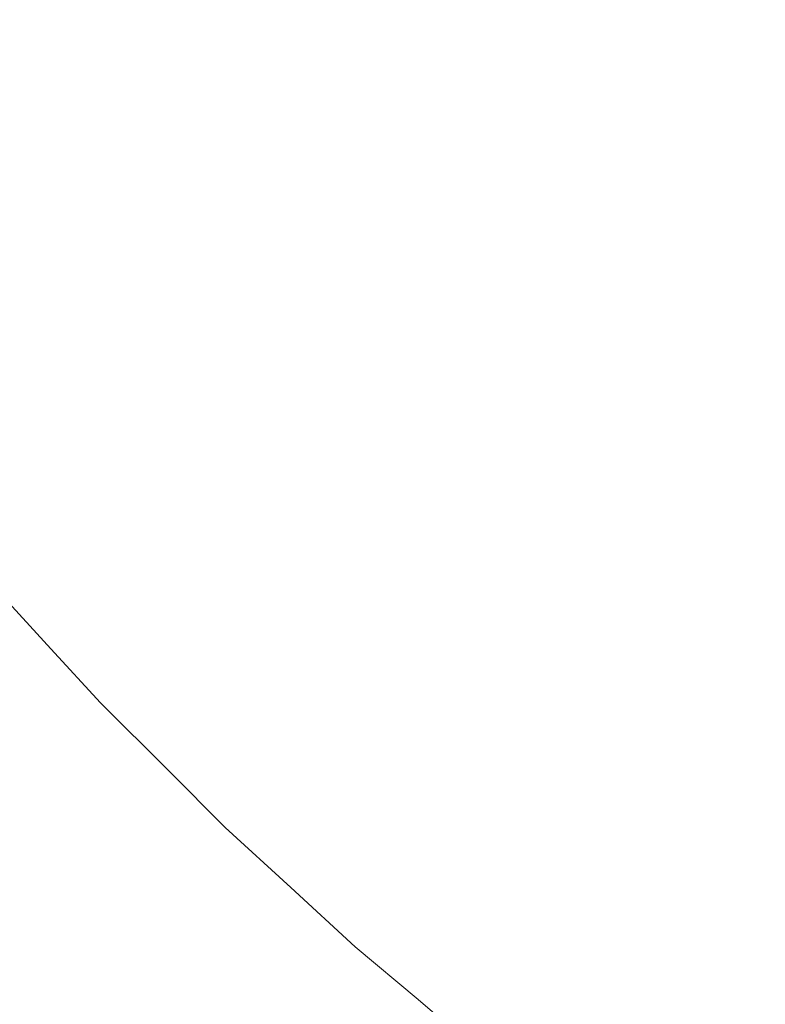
# Model space of a CAD drawing. Header units: centimetres. Extents: x -26 to 27.3, y -25.3 to -23.5.
# Tile 69 of 200: x -8.0389 to -8.003, y -24.9128 to -24.8654. Entities that reach past the tile are written whole.
import ezdxf

# ---------------------------------------------------------------- set-up
doc = ezdxf.new("R2010")
doc.units = ezdxf.units.CM
doc.header["$LTSCALE"] = 2.54
doc.layers.add('Lucido design-1', color=7, linetype='Continuous')

# ---------------------------------------------------------------- blocks, each defined once
blk = doc.blocks.new('Gruppo-4-1')
at = {"color": 7, "linetype": 'Continuous', "lineweight": 9}
blk.add_3dface([(-25.890647, -23.559888, -349.282667), (-25.890647, -25.159888, -349.282667), (27.209353, -25.159888, -349.282667), (27.209353, -23.559888, -349.282667)], dxfattribs=at)
for points, invisible_edges in [([(-8.021492, -24.865538, -349.709506), (-8.025858, -24.859889, -349.709506), (-8.023369, -24.858049, -349.70674), (-8.019083, -24.863593, -349.70674)], 15), ([(-8.034505, -24.866285, -349.721263), (-8.038891, -24.860083, -349.721263), (-8.03673, -24.858623, -349.718051), (-8.032408, -24.864734, -349.718051)], 15), ([(-8.012156, -24.86683, -349.704102), (-8.016586, -24.861576, -349.704102), (-8.014003, -24.859491, -349.701598), (-8.009664, -24.864636, -349.701598)], 15), ([(-8.036491, -24.867754, -349.724578), (-8.040937, -24.861467, -349.724578), (-8.038891, -24.860083, -349.721263), (-8.034505, -24.866285, -349.721263)], 15), ([(-8.023466, -24.867132, -349.711956), (-8.027898, -24.861398, -349.711956), (-8.025858, -24.859889, -349.709506), (-8.021492, -24.865538, -349.709506)], 15), ([(-8.002639, -24.867224, -349.699231), (-8.007094, -24.862374, -349.699231), (-8.004449, -24.860046, -349.697008), (-8.000096, -24.864786, -349.697008)], 15), ([(-8.038364, -24.869139, -349.727989), (-8.042867, -24.862771, -349.727989), (-8.040937, -24.861467, -349.724578), (-8.036491, -24.867754, -349.724578)], 15), ([(-8.025698, -24.868934, -349.714947), (-8.030205, -24.863104, -349.714947), (-8.027898, -24.861398, -349.711956), (-8.023466, -24.867132, -349.711956)], 15), ([(-8.014566, -24.868951, -349.70674), (-8.019083, -24.863593, -349.70674), (-8.016586, -24.861576, -349.704102), (-8.012156, -24.86683, -349.704102)], 15), ([(-8.005111, -24.869593, -349.701598), (-8.009664, -24.864636, -349.701598), (-8.007094, -24.862374, -349.699231), (-8.002639, -24.867224, -349.699231)], 15), ([(-8.04012, -24.870438, -349.731491), (-8.044678, -24.863994, -349.731491), (-8.042867, -24.862771, -349.727989), (-8.038364, -24.869139, -349.727989)], 15), ([(-8.027831, -24.870656, -349.718051), (-8.032408, -24.864734, -349.718051), (-8.030205, -24.863104, -349.714947), (-8.025698, -24.868934, -349.714947)], 15), ([(-8.01689, -24.870996, -349.709506), (-8.021492, -24.865538, -349.709506), (-8.019083, -24.863593, -349.70674), (-8.014566, -24.868951, -349.70674)], 15), ([(-8.029859, -24.872294, -349.721263), (-8.034505, -24.866285, -349.721263), (-8.032408, -24.864734, -349.718051), (-8.027831, -24.870656, -349.718051)], 15), ([(-8.007508, -24.87189, -349.704102), (-8.012156, -24.86683, -349.704102), (-8.009664, -24.864636, -349.701598), (-8.005111, -24.869593, -349.701598)], 15), ([(-8.018795, -24.872672, -349.711956), (-8.023466, -24.867132, -349.711956), (-8.021492, -24.865538, -349.709506), (-8.01689, -24.870996, -349.709506)], 15), ([(-8.031782, -24.873846, -349.724578), (-8.036491, -24.867754, -349.724578), (-8.034505, -24.866285, -349.721263), (-8.029859, -24.872294, -349.721263)], 15), ([(-8.020949, -24.874568, -349.714947), (-8.025698, -24.868934, -349.714947), (-8.023466, -24.867132, -349.711956), (-8.018795, -24.872672, -349.711956)], 15), ([(-8.009826, -24.874112, -349.70674), (-8.014566, -24.868951, -349.70674), (-8.012156, -24.86683, -349.704102), (-8.007508, -24.87189, -349.704102)], 15), ([(-8.000352, -24.874352, -349.701598), (-8.005111, -24.869593, -349.701598), (-8.002639, -24.867224, -349.699231), (-7.997983, -24.87188, -349.699231)], 15), ([(-8.033594, -24.87531, -349.727989), (-8.038364, -24.869139, -349.727989), (-8.036491, -24.867754, -349.724578), (-8.031782, -24.873846, -349.724578)], 15), ([(-8.023006, -24.876378, -349.718051), (-8.027831, -24.870656, -349.718051), (-8.025698, -24.868934, -349.714947), (-8.020949, -24.874568, -349.714947)], 15), ([(-8.01206, -24.876253, -349.709506), (-8.01689, -24.870996, -349.709506), (-8.014566, -24.868951, -349.70674), (-8.009826, -24.874112, -349.70674)], 15), ([(-8.035294, -24.876682, -349.731491), (-8.04012, -24.870438, -349.731491), (-8.038364, -24.869139, -349.727989), (-8.033594, -24.87531, -349.727989)], 15), ([(-8.002649, -24.876749, -349.704102), (-8.007508, -24.87189, -349.704102), (-8.005111, -24.869593, -349.701598), (-8.000352, -24.874352, -349.701598)], 15), ([(-8.036878, -24.877962, -349.735076), (-8.041758, -24.871649, -349.735076), (-8.04012, -24.870438, -349.731491), (-8.035294, -24.876682, -349.731491)], 15), ([(-8.024963, -24.878101, -349.721263), (-8.029859, -24.872294, -349.721263), (-8.027831, -24.870656, -349.718051), (-8.023006, -24.876378, -349.718051)], 15), ([(-8.013893, -24.878009, -349.711956), (-8.018795, -24.872672, -349.711956), (-8.01689, -24.870996, -349.709506), (-8.01206, -24.876253, -349.709506)], 15), ([(-8.038346, -24.879146, -349.738739), (-8.043274, -24.87277, -349.738739), (-8.041758, -24.871649, -349.735076), (-8.036878, -24.877962, -349.735076)], 15), ([(-8.004871, -24.879067, -349.70674), (-8.009826, -24.874112, -349.70674), (-8.007508, -24.87189, -349.704102), (-8.002649, -24.876749, -349.704102)], 15), ([(-8.026818, -24.879733, -349.724578), (-8.031782, -24.873846, -349.724578), (-8.029859, -24.872294, -349.721263), (-8.024963, -24.878101, -349.721263)], 15), ([(-8.039693, -24.880234, -349.742473), (-8.044666, -24.8738, -349.742473), (-8.043274, -24.87277, -349.738739), (-8.038346, -24.879146, -349.738739)], 15), ([(-8.015964, -24.879995, -349.714947), (-8.020949, -24.874568, -349.714947), (-8.018795, -24.872672, -349.711956), (-8.013893, -24.878009, -349.711956)], 15), ([(-8.028567, -24.881272, -349.727989), (-8.033594, -24.87531, -349.727989), (-8.031782, -24.873846, -349.724578), (-8.026818, -24.879733, -349.724578)], 15), ([(-8.007012, -24.881301, -349.709506), (-8.01206, -24.876253, -349.709506), (-8.009826, -24.874112, -349.70674), (-8.004871, -24.879067, -349.70674)], 15), ([(-8.017943, -24.881891, -349.718051), (-8.023006, -24.876378, -349.718051), (-8.020949, -24.874568, -349.714947), (-8.015964, -24.879995, -349.714947)], 15), ([(-8.030207, -24.882716, -349.731491), (-8.035294, -24.876682, -349.731491), (-8.033594, -24.87531, -349.727989), (-8.028567, -24.881272, -349.727989)], 15), ([(-8.031735, -24.884061, -349.735076), (-8.036878, -24.877962, -349.735076), (-8.035294, -24.876682, -349.731491), (-8.030207, -24.882716, -349.731491)], 15), ([(-8.019825, -24.883695, -349.721263), (-8.024963, -24.878101, -349.721263), (-8.023006, -24.876378, -349.718051), (-8.017943, -24.881891, -349.718051)], 15), ([(-8.008768, -24.883134, -349.711956), (-8.013893, -24.878009, -349.711956), (-8.01206, -24.876253, -349.709506), (-8.007012, -24.881301, -349.709506)], 15), ([(-7.99971, -24.883807, -349.70674), (-8.004871, -24.879067, -349.70674), (-8.002649, -24.876749, -349.704102), (-7.997589, -24.881397, -349.704102)], 15), ([(-8.033151, -24.885307, -349.738739), (-8.038346, -24.879146, -349.738739), (-8.036878, -24.877962, -349.735076), (-8.031735, -24.884061, -349.735076)], 15), ([(-8.021609, -24.885405, -349.724578), (-8.026818, -24.879733, -349.724578), (-8.024963, -24.878101, -349.721263), (-8.019825, -24.883695, -349.721263)], 15), ([(-8.010754, -24.885205, -349.714947), (-8.015964, -24.879995, -349.714947), (-8.013893, -24.878009, -349.711956), (-8.008768, -24.883134, -349.711956)], 15), ([(-8.001755, -24.886131, -349.709506), (-8.007012, -24.881301, -349.709506), (-8.004871, -24.879067, -349.70674), (-7.99971, -24.883807, -349.70674)], 15), ([(-8.034451, -24.886451, -349.742473), (-8.039693, -24.880234, -349.742473), (-8.038346, -24.879146, -349.738739), (-8.033151, -24.885307, -349.738739)], 15), ([(-8.023291, -24.887017, -349.727989), (-8.028567, -24.881272, -349.727989), (-8.026818, -24.879733, -349.724578), (-8.021609, -24.885405, -349.724578)], 15), ([(-8.01265, -24.887184, -349.718051), (-8.017943, -24.881891, -349.718051), (-8.015964, -24.879995, -349.714947), (-8.010754, -24.885205, -349.714947)], 15), ([(-8.035633, -24.887492, -349.746272), (-8.040918, -24.881224, -349.746272), (-8.039693, -24.880234, -349.742473), (-8.034451, -24.886451, -349.742473)], 15), ([(-8.036697, -24.888428, -349.75013), (-8.042021, -24.882114, -349.75013), (-8.040918, -24.881224, -349.746272), (-8.035633, -24.887492, -349.746272)], 15), ([(-8.024868, -24.888528, -349.731491), (-8.030207, -24.882716, -349.731491), (-8.028567, -24.881272, -349.727989), (-8.023291, -24.887017, -349.727989)], 15), ([(-8.003431, -24.888036, -349.711956), (-8.008768, -24.883134, -349.711956), (-8.007012, -24.881301, -349.709506), (-8.001755, -24.886131, -349.709506)], 15), ([(-8.014454, -24.889066, -349.721263), (-8.019825, -24.883695, -349.721263), (-8.017943, -24.881891, -349.718051), (-8.01265, -24.887184, -349.718051)], 15), ([(-8.03764, -24.889258, -349.754038), (-8.042998, -24.882903, -349.754038), (-8.042021, -24.882114, -349.75013), (-8.036697, -24.888428, -349.75013)], 15), ([(-8.026338, -24.889938, -349.735076), (-8.031735, -24.884061, -349.735076), (-8.030207, -24.882716, -349.731491), (-8.024868, -24.888528, -349.731491)], 15), ([(-8.03846, -24.88998, -349.757992), (-8.043848, -24.88359, -349.757992), (-8.042998, -24.882903, -349.754038), (-8.03764, -24.889258, -349.754038)], 15), ([(-8.005327, -24.89019, -349.714947), (-8.010754, -24.885205, -349.714947), (-8.008768, -24.883134, -349.711956), (-8.003431, -24.888036, -349.711956)], 15), ([(-8.039158, -24.890594, -349.761983), (-8.044572, -24.884174, -349.761983), (-8.043848, -24.88359, -349.757992), (-8.03846, -24.88998, -349.757992)], 15), ([(-8.016164, -24.89085, -349.724578), (-8.021609, -24.885405, -349.724578), (-8.019825, -24.883695, -349.721263), (-8.014454, -24.889066, -349.721263)], 15), ([(-8.0277, -24.891242, -349.738739), (-8.033151, -24.885307, -349.738739), (-8.031735, -24.884061, -349.735076), (-8.026338, -24.889938, -349.735076)], 15), ([(-8.007137, -24.892247, -349.718051), (-8.01265, -24.887184, -349.718051), (-8.010754, -24.885205, -349.714947), (-8.005327, -24.89019, -349.714947)], 15), ([(-8.02895, -24.892441, -349.742473), (-8.034451, -24.886451, -349.742473), (-8.033151, -24.885307, -349.738739), (-8.0277, -24.891242, -349.738739)], 15), ([(-8.017776, -24.892532, -349.727989), (-8.023291, -24.887017, -349.727989), (-8.021609, -24.885405, -349.724578), (-8.016164, -24.89085, -349.724578)], 15), ([(-7.997891, -24.892707, -349.711956), (-8.003431, -24.888036, -349.711956), (-8.001755, -24.886131, -349.709506), (-7.996297, -24.890733, -349.709506)], 15), ([(-8.030087, -24.893531, -349.746272), (-8.035633, -24.887492, -349.746272), (-8.034451, -24.886451, -349.742473), (-8.02895, -24.892441, -349.742473)], 15), ([(-8.019287, -24.894109, -349.731491), (-8.024868, -24.888528, -349.731491), (-8.023291, -24.887017, -349.727989), (-8.017776, -24.892532, -349.727989)], 15), ([(-8.03111, -24.894511, -349.75013), (-8.036697, -24.888428, -349.75013), (-8.035633, -24.887492, -349.746272), (-8.030087, -24.893531, -349.746272)], 15), ([(-8.00886, -24.894204, -349.721263), (-8.014454, -24.889066, -349.721263), (-8.01265, -24.887184, -349.718051), (-8.007137, -24.892247, -349.718051)], 15), ([(-7.999693, -24.894939, -349.714947), (-8.005327, -24.89019, -349.714947), (-8.003431, -24.888036, -349.711956), (-7.997891, -24.892707, -349.711956)], 15), ([(-8.032016, -24.89538, -349.754038), (-8.03764, -24.889258, -349.754038), (-8.036697, -24.888428, -349.75013), (-8.03111, -24.894511, -349.75013)], 15), ([(-8.020697, -24.895579, -349.735076), (-8.026338, -24.889938, -349.735076), (-8.024868, -24.888528, -349.731491), (-8.019287, -24.894109, -349.731491)], 15), ([(-8.032806, -24.896136, -349.757992), (-8.03846, -24.88998, -349.757992), (-8.03764, -24.889258, -349.754038), (-8.032016, -24.89538, -349.754038)], 15), ([(-8.010492, -24.896059, -349.724578), (-8.016164, -24.89085, -349.724578), (-8.014454, -24.889066, -349.721263), (-8.00886, -24.894204, -349.721263)], 15), ([(-8.033477, -24.89678, -349.761983), (-8.039158, -24.890594, -349.761983), (-8.03846, -24.88998, -349.757992), (-8.032806, -24.896136, -349.757992)], 15), ([(-8.022001, -24.896941, -349.738739), (-8.0277, -24.891242, -349.738739), (-8.026338, -24.889938, -349.735076), (-8.020697, -24.895579, -349.735076)], 15), ([(-8.001415, -24.897072, -349.718051), (-8.007137, -24.892247, -349.718051), (-8.005327, -24.89019, -349.714947), (-7.999693, -24.894939, -349.714947)], 15), ([(-8.034029, -24.897309, -349.766006), (-8.039732, -24.8911, -349.766006), (-8.039158, -24.890594, -349.761983), (-8.033477, -24.89678, -349.761983)], 15), ([(-8.012031, -24.897808, -349.727989), (-8.017776, -24.892532, -349.727989), (-8.016164, -24.89085, -349.724578), (-8.010492, -24.896059, -349.724578)], 15), ([(-8.034462, -24.897723, -349.770053), (-8.040182, -24.891495, -349.770053), (-8.039732, -24.8911, -349.766006), (-8.034029, -24.897309, -349.766006)], 15), ([(-8.0232, -24.898191, -349.742473), (-8.02895, -24.892441, -349.742473), (-8.0277, -24.891242, -349.738739), (-8.022001, -24.896941, -349.738739)], 15), ([(-8.034966, -24.898206, -349.778192), (-8.040706, -24.891957, -349.778192), (-8.040507, -24.891781, -349.774117), (-8.034774, -24.898022, -349.774117)], 15), ([(-8.034774, -24.898022, -349.774117), (-8.040507, -24.891781, -349.774117), (-8.040182, -24.891495, -349.770053), (-8.034462, -24.897723, -349.770053)], 15), ([(-8.035741, -24.898949, -349.996586), (-8.041512, -24.892666, -349.996586), (-8.041154, -24.89235, -349.992612), (-8.035396, -24.898619, -349.992612)], 15), ([(-8.035396, -24.898619, -349.992612), (-8.041154, -24.89235, -349.992612), (-8.040915, -24.89214, -349.988627), (-8.035167, -24.898399, -349.988627)], 15), ([(-8.035167, -24.898399, -349.988627), (-8.040915, -24.89214, -349.988627), (-8.040796, -24.892036, -349.984639), (-8.035052, -24.898289, -349.984639)], 15), ([(-8.035052, -24.898289, -349.984639), (-8.040796, -24.892036, -349.984639), (-8.040781, -24.892023, -349.982667), (-8.037432, -24.895669, -349.982667)], 11), ([(-8.037432, -24.895669, -349.782667), (-8.040781, -24.892023, -349.782667), (-8.04078, -24.892022, -349.782122), (-8.035037, -24.898275, -349.782122)], 14), ([(-8.040781, -24.892023, -349.782667), (-8.037432, -24.895669, -349.782667), (-8.037432, -24.895669, -349.982667), (-8.040781, -24.892023, -349.982667)], 10), ([(-8.035037, -24.898275, -349.782122), (-8.04078, -24.892022, -349.782122), (-8.040706, -24.891957, -349.778192), (-8.034966, -24.898206, -349.778192)], 15), ([(-8.003053, -24.8991, -349.721263), (-8.00886, -24.894204, -349.721263), (-8.007137, -24.892247, -349.718051), (-8.001415, -24.897072, -349.718051)], 15), ([(-8.036201, -24.89939, -350.000543), (-8.041991, -24.893087, -350.000543), (-8.041512, -24.892666, -349.996586), (-8.035741, -24.898949, -349.996586)], 15), ([(-8.02429, -24.899328, -349.746272), (-8.030087, -24.893531, -349.746272), (-8.02895, -24.892441, -349.742473), (-8.0232, -24.898191, -349.742473)], 15), ([(-8.013475, -24.899448, -349.731491), (-8.019287, -24.894109, -349.731491), (-8.017776, -24.892532, -349.727989), (-8.012031, -24.897808, -349.727989)], 15), ([(-8.036776, -24.899942, -350.004477), (-8.042589, -24.893613, -350.004477), (-8.041991, -24.893087, -350.000543), (-8.036201, -24.89939, -350.000543)], 15), ([(-8.037466, -24.900602, -350.00838), (-8.043306, -24.894244, -350.00838), (-8.042589, -24.893613, -350.004477), (-8.036776, -24.899942, -350.004477)], 15), ([(-8.02527, -24.900351, -349.75013), (-8.03111, -24.894511, -349.75013), (-8.030087, -24.893531, -349.746272), (-8.02429, -24.899328, -349.746272)], 15), ([(-8.038269, -24.901372, -350.012247), (-8.044141, -24.894979, -350.012247), (-8.043306, -24.894244, -350.00838), (-8.037466, -24.900602, -350.00838)], 15), ([(-8.01482, -24.900976, -349.735076), (-8.020697, -24.895579, -349.735076), (-8.019287, -24.894109, -349.731491), (-8.013475, -24.899448, -349.731491)], 15), ([(-8.004605, -24.901023, -349.724578), (-8.010492, -24.896059, -349.724578), (-8.00886, -24.894204, -349.721263), (-8.003053, -24.8991, -349.721263)], 15), ([(-8.026139, -24.901257, -349.754038), (-8.032016, -24.89538, -349.754038), (-8.03111, -24.894511, -349.75013), (-8.02527, -24.900351, -349.75013)], 15), ([(-8.039185, -24.90225, -350.01607), (-8.045093, -24.895818, -350.01607), (-8.044141, -24.894979, -350.012247), (-8.038269, -24.901372, -350.012247)], 15), ([(-8.037432, -24.895669, -349.982667), (-8.035038, -24.898276, -349.982667), (-8.035052, -24.898289, -349.984639)], 10), ([(-8.035038, -24.898276, -349.982667), (-8.037432, -24.895669, -349.982667), (-8.037432, -24.895669, -349.782667), (-8.035038, -24.898276, -349.782667)], 10), ([(-8.035037, -24.898275, -349.782122), (-8.035038, -24.898276, -349.782667), (-8.037432, -24.895669, -349.782667)], 9), ([(-8.026895, -24.902047, -349.757992), (-8.032806, -24.896136, -349.757992), (-8.032016, -24.89538, -349.754038), (-8.026139, -24.901257, -349.754038)], 15), ([(-8.016066, -24.902392, -349.738739), (-8.022001, -24.896941, -349.738739), (-8.020697, -24.895579, -349.735076), (-8.01482, -24.900976, -349.735076)], 15), ([(-8.027539, -24.902718, -349.761983), (-8.033477, -24.89678, -349.761983), (-8.032806, -24.896136, -349.757992), (-8.026895, -24.902047, -349.757992)], 15), ([(-8.006069, -24.902835, -349.727989), (-8.012031, -24.897808, -349.727989), (-8.010492, -24.896059, -349.724578), (-8.004605, -24.901023, -349.724578)], 15), ([(-8.028068, -24.90327, -349.766006), (-8.034029, -24.897309, -349.766006), (-8.033477, -24.89678, -349.761983), (-8.027539, -24.902718, -349.761983)], 15), ([(-8.01721, -24.903692, -349.742473), (-8.0232, -24.898191, -349.742473), (-8.022001, -24.896941, -349.738739), (-8.016066, -24.902392, -349.738739)], 15), ([(-7.997044, -24.903746, -349.721263), (-8.003053, -24.8991, -349.721263), (-8.001415, -24.897072, -349.718051), (-7.995493, -24.901649, -349.718051)], 15), ([(-8.028482, -24.903703, -349.770053), (-8.034462, -24.897723, -349.770053), (-8.034029, -24.897309, -349.766006), (-8.028068, -24.90327, -349.766006)], 15), ([(-8.028965, -24.904207, -349.778192), (-8.034966, -24.898206, -349.778192), (-8.034774, -24.898022, -349.774117), (-8.028781, -24.904015, -349.774117)], 15), ([(-8.028781, -24.904015, -349.774117), (-8.034774, -24.898022, -349.774117), (-8.034462, -24.897723, -349.770053), (-8.028482, -24.903703, -349.770053)], 15), ([(-8.007441, -24.904535, -349.731491), (-8.013475, -24.899448, -349.731491), (-8.012031, -24.897808, -349.727989), (-8.006069, -24.902835, -349.727989)], 15), ([(-8.029378, -24.904637, -349.992612), (-8.035396, -24.898619, -349.992612), (-8.035167, -24.898399, -349.988627), (-8.029158, -24.904408, -349.988627)], 15), ([(-8.029158, -24.904408, -349.988627), (-8.035167, -24.898399, -349.988627), (-8.035052, -24.898289, -349.984639), (-8.029048, -24.904293, -349.984639)], 15), ([(-8.029048, -24.904293, -349.984639), (-8.035052, -24.898289, -349.984639), (-8.035038, -24.898276, -349.982667), (-8.031777, -24.901537, -349.982667)], 11), ([(-8.031777, -24.901537, -349.782667), (-8.035038, -24.898276, -349.782667), (-8.035037, -24.898275, -349.782122), (-8.029034, -24.904278, -349.782122)], 14), ([(-8.035038, -24.898276, -349.782667), (-8.031777, -24.901537, -349.782667), (-8.031777, -24.901537, -349.982667), (-8.035038, -24.898276, -349.982667)], 10), ([(-8.029034, -24.904278, -349.782122), (-8.035037, -24.898275, -349.782122), (-8.034966, -24.898206, -349.778192), (-8.028965, -24.904207, -349.778192)], 15), ([(-8.018251, -24.904874, -349.746272), (-8.02429, -24.899328, -349.746272), (-8.0232, -24.898191, -349.742473), (-8.01721, -24.903692, -349.742473)], 15), ([(-8.030149, -24.905442, -350.000543), (-8.036201, -24.89939, -350.000543), (-8.035741, -24.898949, -349.996586), (-8.029708, -24.904982, -349.996586)], 15), ([(-8.029708, -24.904982, -349.996586), (-8.035741, -24.898949, -349.996586), (-8.035396, -24.898619, -349.992612), (-8.029378, -24.904637, -349.992612)], 15), ([(-8.030701, -24.906017, -350.004477), (-8.036776, -24.899942, -350.004477), (-8.036201, -24.89939, -350.000543), (-8.030149, -24.905442, -350.000543)], 15), ([(-8.019187, -24.905938, -349.75013), (-8.02527, -24.900351, -349.75013), (-8.02429, -24.899328, -349.746272), (-8.018251, -24.904874, -349.746272)], 15), ([(-8.008721, -24.906119, -349.735076), (-8.01482, -24.900976, -349.735076), (-8.013475, -24.899448, -349.731491), (-8.007441, -24.904535, -349.731491)], 15), ([(-7.998513, -24.905732, -349.724578), (-8.004605, -24.901023, -349.724578), (-8.003053, -24.8991, -349.721263), (-7.997044, -24.903746, -349.721263)], 15), ([(-8.031361, -24.906707, -350.00838), (-8.037466, -24.900602, -350.00838), (-8.036776, -24.899942, -350.004477), (-8.030701, -24.906017, -350.004477)], 15), ([(-8.020017, -24.906881, -349.754038), (-8.026139, -24.901257, -349.754038), (-8.02527, -24.900351, -349.75013), (-8.019187, -24.905938, -349.75013)], 15), ([(-8.032131, -24.90751, -350.012247), (-8.038269, -24.901372, -350.012247), (-8.037466, -24.900602, -350.00838), (-8.031361, -24.906707, -350.00838)], 15), ([(-8.033009, -24.908426, -350.01607), (-8.039185, -24.90225, -350.01607), (-8.038269, -24.901372, -350.012247), (-8.032131, -24.90751, -350.012247)], 15), ([(-8.020739, -24.907701, -349.757992), (-8.026895, -24.902047, -349.757992), (-8.026139, -24.901257, -349.754038), (-8.020017, -24.906881, -349.754038)], 15), ([(-8.009905, -24.907587, -349.738739), (-8.016066, -24.902392, -349.738739), (-8.01482, -24.900976, -349.735076), (-8.008721, -24.906119, -349.735076)], 15), ([(-7.999898, -24.907605, -349.727989), (-8.006069, -24.902835, -349.727989), (-8.004605, -24.901023, -349.724578), (-7.998513, -24.905732, -349.724578)], 15), ([(-8.031777, -24.901537, -349.982667), (-8.029035, -24.904279, -349.982667), (-8.029048, -24.904293, -349.984639)], 10), ([(-8.029035, -24.904279, -349.982667), (-8.031777, -24.901537, -349.982667), (-8.031777, -24.901537, -349.782667), (-8.029035, -24.904279, -349.782667)], 10), ([(-8.029034, -24.904278, -349.782122), (-8.029035, -24.904279, -349.782667), (-8.031777, -24.901537, -349.782667)], 9), ([(-8.033994, -24.909454, -350.019843), (-8.040213, -24.903235, -350.019843), (-8.039185, -24.90225, -350.01607), (-8.033009, -24.908426, -350.01607)], 15), ([(-8.021353, -24.908399, -349.761983), (-8.027539, -24.902718, -349.761983), (-8.026895, -24.902047, -349.757992), (-8.020739, -24.907701, -349.757992)], 15), ([(-8.021859, -24.908973, -349.766006), (-8.028068, -24.90327, -349.766006), (-8.027539, -24.902718, -349.761983), (-8.021353, -24.908399, -349.761983)], 15), ([(-8.010993, -24.908934, -349.742473), (-8.01721, -24.903692, -349.742473), (-8.016066, -24.902392, -349.738739), (-8.009905, -24.907587, -349.738739)], 15), ([(-8.035085, -24.910592, -350.02356), (-8.041351, -24.904326, -350.02356), (-8.040213, -24.903235, -350.019843), (-8.033994, -24.909454, -350.019843)], 15), ([(-8.022254, -24.909423, -349.770053), (-8.028482, -24.903703, -349.770053), (-8.028068, -24.90327, -349.766006), (-8.021859, -24.908973, -349.766006)], 15), ([(-8.001197, -24.909361, -349.731491), (-8.007441, -24.904535, -349.731491), (-8.006069, -24.902835, -349.727989), (-7.999898, -24.907605, -349.727989)], 15), ([(-8.02254, -24.909748, -349.774117), (-8.028781, -24.904015, -349.774117), (-8.028482, -24.903703, -349.770053), (-8.022254, -24.909423, -349.770053)], 15), ([(-8.011983, -24.910159, -349.746272), (-8.018251, -24.904874, -349.746272), (-8.01721, -24.903692, -349.742473), (-8.010993, -24.908934, -349.742473)], 15), ([(-8.022781, -24.910021, -349.782122), (-8.029034, -24.904278, -349.782122), (-8.028965, -24.904207, -349.778192), (-8.022716, -24.909947, -349.778192)], 15), ([(-8.022716, -24.909947, -349.778192), (-8.028965, -24.904207, -349.778192), (-8.028781, -24.904015, -349.774117), (-8.02254, -24.909748, -349.774117)], 15), ([(-8.03628, -24.911839, -350.027215), (-8.042598, -24.905521, -350.027215), (-8.041351, -24.904326, -350.02356), (-8.035085, -24.910592, -350.02356)], 15), ([(-8.023425, -24.910753, -349.996586), (-8.029708, -24.904982, -349.996586), (-8.029378, -24.904637, -349.992612), (-8.023109, -24.910395, -349.992612)], 15), ([(-8.023109, -24.910395, -349.992612), (-8.029378, -24.904637, -349.992612), (-8.029158, -24.904408, -349.988627), (-8.022899, -24.910156, -349.988627)], 15), ([(-8.022899, -24.910156, -349.988627), (-8.029158, -24.904408, -349.988627), (-8.029048, -24.904293, -349.984639), (-8.022795, -24.910037, -349.984639)], 15), ([(-8.022795, -24.910037, -349.984639), (-8.029048, -24.904293, -349.984639), (-8.029035, -24.904279, -349.982667), (-8.025883, -24.907174, -349.982667)], 11), ([(-8.025883, -24.907174, -349.782667), (-8.029035, -24.904279, -349.782667), (-8.029034, -24.904278, -349.782122), (-8.022781, -24.910021, -349.782122)], 14), ([(-8.029035, -24.904279, -349.782667), (-8.025883, -24.907174, -349.782667), (-8.025883, -24.907174, -349.982667), (-8.029035, -24.904279, -349.982667)], 10), ([(-8.002408, -24.910999, -349.735076), (-8.008721, -24.906119, -349.735076), (-8.007441, -24.904535, -349.731491), (-8.001197, -24.909361, -349.731491)], 15), ([(-8.023846, -24.911232, -350.000543), (-8.030149, -24.905442, -350.000543), (-8.029708, -24.904982, -349.996586), (-8.023425, -24.910753, -349.996586)], 15), ([(-8.012873, -24.911262, -349.75013), (-8.019187, -24.905938, -349.75013), (-8.018251, -24.904874, -349.746272), (-8.011983, -24.910159, -349.746272)], 15), ([(-8.037578, -24.913193, -350.030801), (-8.043952, -24.906819, -350.030801), (-8.042598, -24.905521, -350.027215), (-8.03628, -24.911839, -350.027215)], 15), ([(-8.024372, -24.91183, -350.004477), (-8.030701, -24.906017, -350.004477), (-8.030149, -24.905442, -350.000543), (-8.023846, -24.911232, -350.000543)], 15), ([(-8.025003, -24.912547, -350.00838), (-8.031361, -24.906707, -350.00838), (-8.030701, -24.906017, -350.004477), (-8.024372, -24.91183, -350.004477)], 15), ([(-8.013662, -24.912239, -349.754038), (-8.020017, -24.906881, -349.754038), (-8.019187, -24.905938, -349.75013), (-8.012873, -24.911262, -349.75013)], 15), ([(-8.003529, -24.912515, -349.738739), (-8.009905, -24.907587, -349.738739), (-8.008721, -24.906119, -349.735076), (-8.002408, -24.910999, -349.735076)], 15), ([(-8.038977, -24.914652, -350.034311), (-8.045411, -24.908218, -350.034311), (-8.043952, -24.906819, -350.030801), (-8.037578, -24.913193, -350.030801)], 15), ([(-8.025738, -24.913382, -350.012247), (-8.032131, -24.90751, -350.012247), (-8.031361, -24.906707, -350.00838), (-8.025003, -24.912547, -350.00838)], 15), ([(-8.014349, -24.913089, -349.757992), (-8.020739, -24.907701, -349.757992), (-8.020017, -24.906881, -349.754038), (-8.013662, -24.912239, -349.754038)], 15), ([(-8.026577, -24.914334, -350.01607), (-8.033009, -24.908426, -350.01607), (-8.032131, -24.90751, -350.012247), (-8.025738, -24.913382, -350.012247)], 15), ([(-8.025883, -24.907174, -349.982667), (-8.022782, -24.910022, -349.982667), (-8.022795, -24.910037, -349.984639)], 10), ([(-8.022782, -24.910022, -349.982667), (-8.025883, -24.907174, -349.982667), (-8.025883, -24.907174, -349.782667), (-8.022782, -24.910022, -349.782667)], 10), ([(-8.022781, -24.910021, -349.782122), (-8.022782, -24.910022, -349.782667), (-8.025883, -24.907174, -349.782667)], 9), ([(-8.014933, -24.913813, -349.761983), (-8.021353, -24.908399, -349.761983), (-8.020739, -24.907701, -349.757992), (-8.014349, -24.913089, -349.757992)], 15), ([(-8.004559, -24.913907, -349.742473), (-8.010993, -24.908934, -349.742473), (-8.009905, -24.907587, -349.738739), (-8.003529, -24.912515, -349.738739)], 15), ([(-8.027517, -24.915403, -350.019843), (-8.033994, -24.909454, -350.019843), (-8.033009, -24.908426, -350.01607), (-8.026577, -24.914334, -350.01607)], 15), ([(-8.015413, -24.914408, -349.766006), (-8.021859, -24.908973, -349.766006), (-8.021353, -24.908399, -349.761983), (-8.014933, -24.913813, -349.761983)], 15), ([(-8.005496, -24.915174, -349.746272), (-8.011983, -24.910159, -349.746272), (-8.010993, -24.908934, -349.742473), (-8.004559, -24.913907, -349.742473)], 15), ([(-8.016061, -24.91521, -349.774117), (-8.02254, -24.909748, -349.774117), (-8.022254, -24.909423, -349.770053), (-8.015789, -24.914874, -349.770053)], 15), ([(-8.015789, -24.914874, -349.770053), (-8.022254, -24.909423, -349.770053), (-8.021859, -24.908973, -349.766006), (-8.015413, -24.914408, -349.766006)], 15), ([(-8.028559, -24.916586, -350.02356), (-8.035085, -24.910592, -350.02356), (-8.033994, -24.909454, -350.019843), (-8.027517, -24.915403, -350.019843)], 15), ([(-8.016228, -24.915417, -349.778192), (-8.022716, -24.909947, -349.778192), (-8.02254, -24.909748, -349.774117), (-8.016061, -24.91521, -349.774117)], 15), ([(-8.016602, -24.915881, -349.992612), (-8.023109, -24.910395, -349.992612), (-8.022899, -24.910156, -349.988627), (-8.016403, -24.915633, -349.988627)], 15), ([(-8.016403, -24.915633, -349.988627), (-8.022899, -24.910156, -349.988627), (-8.022795, -24.910037, -349.984639), (-8.016303, -24.91551, -349.984639)], 15), ([(-8.022795, -24.910037, -349.984639), (-8.022782, -24.910022, -349.982667), (-8.019757, -24.912573, -349.982667)], 9), ([(-8.019757, -24.912573, -349.982667), (-8.016291, -24.915495, -349.982667), (-8.016303, -24.91551, -349.984639), (-8.022795, -24.910037, -349.984639)], 14), ([(-8.019757, -24.912573, -349.782667), (-8.022782, -24.910022, -349.782667), (-8.022781, -24.910021, -349.782122)], 10), ([(-8.022782, -24.910022, -349.782667), (-8.019757, -24.912573, -349.782667), (-8.019757, -24.912573, -349.982667), (-8.022782, -24.910022, -349.982667)], 10), ([(-8.01629, -24.915494, -349.782122), (-8.022781, -24.910021, -349.782122), (-8.022716, -24.909947, -349.778192), (-8.016228, -24.915417, -349.778192)], 15), ([(-8.022781, -24.910021, -349.782122), (-8.01629, -24.915494, -349.782122), (-8.016291, -24.915495, -349.782667), (-8.019757, -24.912573, -349.782667)], 11), ([(-8.006338, -24.916313, -349.75013), (-8.012873, -24.911262, -349.75013), (-8.011983, -24.910159, -349.746272), (-8.005496, -24.915174, -349.746272)], 15), ([(-8.0297, -24.917883, -350.027215), (-8.03628, -24.911839, -350.027215), (-8.035085, -24.910592, -350.02356), (-8.028559, -24.916586, -350.02356)], 15), ([(-8.017303, -24.916748, -350.000543), (-8.023846, -24.911232, -350.000543), (-8.023425, -24.910753, -349.996586), (-8.016903, -24.916253, -349.996586)], 15), ([(-8.016903, -24.916253, -349.996586), (-8.023425, -24.910753, -349.996586), (-8.023109, -24.910395, -349.992612), (-8.016602, -24.915881, -349.992612)], 15), ([(-8.017803, -24.917368, -350.004477), (-8.024372, -24.91183, -350.004477), (-8.023846, -24.911232, -350.000543), (-8.017303, -24.916748, -350.000543)], 15), ([(-8.007085, -24.917322, -349.754038), (-8.013662, -24.912239, -349.754038), (-8.012873, -24.911262, -349.75013), (-8.006338, -24.916313, -349.75013)], 15), ([(-7.99695, -24.917168, -349.738739), (-8.003529, -24.912515, -349.738739), (-8.002408, -24.910999, -349.735076), (-7.995894, -24.915606, -349.735076)], 15), ([(-8.030939, -24.919291, -350.030801), (-8.037578, -24.913193, -350.030801), (-8.03628, -24.911839, -350.027215), (-8.0297, -24.917883, -350.027215)], 15), ([(-8.018403, -24.918111, -350.00838), (-8.025003, -24.912547, -350.00838), (-8.024372, -24.91183, -350.004477), (-8.017803, -24.917368, -350.004477)], 15), ([(-8.007735, -24.918201, -349.757992), (-8.014349, -24.913089, -349.757992), (-8.013662, -24.912239, -349.754038), (-8.007085, -24.917322, -349.754038)], 15), ([(-8.019102, -24.918977, -350.012247), (-8.025738, -24.913382, -350.012247), (-8.025003, -24.912547, -350.00838), (-8.018403, -24.918111, -350.00838)], 15), ([(-8.016291, -24.915495, -349.982667), (-8.019757, -24.912573, -349.982667), (-8.019757, -24.912573, -349.782667), (-8.016291, -24.915495, -349.782667)], 10), ([(-7.99792, -24.918603, -349.742473), (-8.004559, -24.913907, -349.742473), (-8.003529, -24.912515, -349.738739), (-7.99695, -24.917168, -349.738739)], 15)]:
    blk.add_3dface(points, dxfattribs=dict(at, invisible_edges=invisible_edges))

msp = doc.modelspace()

# ---------------------------------------------------------------- block references
at = {"layer": 'Lucido design-1', "color": 7}
msp.add_blockref('Gruppo-4-1', (0, 0), dxfattribs=at)

doc.saveas('drawing.dxf')
